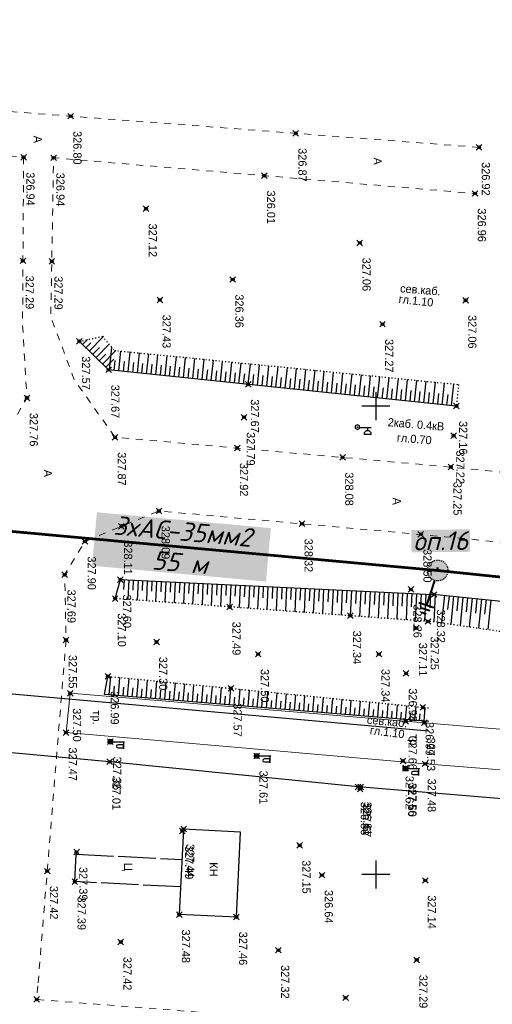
# Model space of a CAD drawing. Header units: metres. Extents: x 705573 to 711566, y 4301675 to 4311183.
# Tile 41 of 256: x 709118 to 709169, y 4301799 to 4301904. Entities that reach past the tile are written whole.
import ezdxf

# ---------------------------------------------------------------- set-up
doc = ezdxf.new("R2010")
doc.units = ezdxf.units.M
doc.header["$LTSCALE"] = 0.5
doc.header["$PDMODE"] = 35
doc.header["$PDSIZE"] = 0.3
for name, pattern in [('ACAD_ISO02W100', [15, 12, -3]), ('Auto_Street_NotBorder_Line_m1', [3, 1.5, -1.5]), ('ДОРОГИ_СТРОЯЩ', [9, 8, -1]), ('Контура низ откосов  Штриховая 0.1-0.5 - - - - - - -', [0.6, 0.1, -0.5])]:
    doc.linetypes.add(name, pattern=pattern)
for name, color, linetype in [('(001) Сетка', 92, 'Continuous'), ('(004) Точки рельефа', 7, 'Continuous'), ('(007) Здания', 7, 'Continuous'), ('(013) Газ', 30, 'ИК_Газопровод -------г--------'), ('(016) Кабель', 1, 'Continuous'), ('(019) Связь', 3, 'ИК_КАБ_СВЯЗИ'), ('(022) Возд. Линии', 7, 'Continuous'), ('(025) Дорога', 7, 'Continuous'), ('(035) Откосы', 7, 'Continuous'), ('Рамка', 7, 'Continuous')]:
    doc.layers.add(name, color=color, linetype=linetype)
doc.layers.add('AUTO#_ROADS_EXIST_L', color=7, linetype='Continuous', lineweight=15, true_color=0x000000)
doc.styles.add('BM-431', font='txt')
doc.styles.add('D-431', font='txt')
doc.styles.add('P-131', font='txt')
doc.styles.add('S', font='txtwr', dxfattribs={"oblique": 15})
doc.styles.get("Standard").update_dxf_attribs({"font": 'times.ttf'})
doc.styles.add('X_ISO', font='isocpeui.ttf')
doc.linetypes.add('GAZ_VOZDUSH', pattern='A,1,-2,["~",Standard,S=3,R=0,X=-1.5,Y=-1.5],-1,10', length=14)
doc.linetypes.add('ИК_Газопровод -------г--------', pattern='A,9,-0.6,["Г",Standard,S=1.2,R=0,X=0,Y=-0.6],-1.2', length=10.8)
doc.linetypes.add('ИК_КАБ_СВЯЗИ', pattern='A,4,["o",Standard,S=0.5,R=0,X=0,Y=-0.125],4,-2', length=10)

# ---------------------------------------------------------------- blocks, each defined once
blk = doc.blocks.new('f')
at = {"layer": '(022) Возд. Линии'}
for points in [[(0, 0.25), (0, 1.5)], [(0, 1.4), (0.75, 1.4)]]:
    blk.add_lwpolyline(points, dxfattribs=at)
blk.add_lwpolyline([(0.4875, 0.65), (0.4875, 0.65, 0.41421356), (0.65, 0.8125), (0.65, 1.4), (0.325, 1.4), (0.325, 0.8125, 0.41421356)], format="xyb", close=True, dxfattribs=at)
blk.add_circle((0, 0), 0.25, dxfattribs=at)
blk = doc.blocks.new('U1111')
for p, q in [((0.1, 0.45), (0.1, 2.95)), ((0.1, 2.2), (0.85, 2.2)), ((1.28934, 2.95), (0.85, 2.51066)), ((0.85, 2.51066), (0.85, 1.88934)), ((1.6, 2.95), (1.28934, 2.95)), ((1.6, 2.95), (1.6, 1.45)), ((0, 0.05), (0.1, 0.05)), ((0, -0.05), (0, 0.05)), ((0.1, 0.05), (0.1, -0.05)), ((0.85, 1.88934), (1.28934, 1.45)), ((1.28934, 1.45), (1.6, 1.45)), ((0.1, -0.05), (0, -0.05))]:
    blk.add_line(p, q)
blk.add_lwpolyline([(0.55, 0), (0.3, 0.433013), (-0.2, 0.433013), (-0.45, 0), (-0.2, -0.433013), (0.3, -0.433013)], close=True)
at = {"color": 4, "style": 'S', "oblique": 15}
blk.add_attdef('Z', (1.142936, -1.391276), '', height=2, dxfattribs=at)
blk = doc.blocks.new('Setka')
at = {"layer": '(001) Сетка'}
for p, q in [((0, 1.5), (0, -1.5)), ((-1.5, 0), (1.5, 0))]:
    blk.add_line(p, q, dxfattribs=at)
blk = doc.blocks.new('5547')
at = {"layer": 'Рамка', "linetype": 'Continuous', "lineweight": 30}
blk.add_hatch(color=7, dxfattribs=at).paths.add_polyline_path([(1621682, -797356, 1), (1621687, -797672, 1)])
at = {"lineweight": 40}
for p, q in [((1621684, -797672), (1621684, -798072)), ((1621804, -798072), (1621564, -798072)), ((1621763, -798137), (1621605, -798137)), ((1621723, -798202), (1621646, -798202))]:
    blk.add_line(p, q, dxfattribs=at)
at = {"layer": 'Рамка', "color": 7, "linetype": 'ACAD_ISO02W100', "lineweight": 30}
blk.add_circle((1621684, -797514), 158, dxfattribs=at)

msp = doc.modelspace()

# ---------------------------------------------------------------- linework, layer by layer
at = {"layer": '(007) Здания', "elevation": 327.44, "flags": 128}
msp.add_lwpolyline([(709135.53, 4301817.83), (709135.07, 4301808.76), (709141.17, 4301808.45), (709141.62, 4301817.52)], close=True, dxfattribs=at)
msp.add_lwpolyline([(709135.53, 4301817.83), (709135.07, 4301808.76), (709141.17, 4301808.45), (709141.62, 4301817.52)], close=True, dxfattribs=at)
at = {"layer": '(013) Газ', "linetype": 'GAZ_VOZDUSH', "elevation": 326.86, "flags": 128}
msp.add_lwpolyline([(709242.57, 4301814.62), (709191, 4301819.27), (709154.18, 4301822.34), (709127.63, 4301825.02), (709098.46, 4301827.68), (709029.18, 4301833.77), (708997.64, 4301836.39), (708968.5, 4301838.77)], dxfattribs=at)
at = {"layer": '(019) Связь', "elevation": 325.73, "flags": 128}
msp.add_lwpolyline([(709071.6, 4301836.37), (709113.98, 4301832.56), (709161.67, 4301828.31)], dxfattribs=at)
at = {"layer": '(025) Дорога', "linetype": 'ДОРОГИ_СТРОЯЩ', "elevation": 327.44}
msp.add_lwpolyline([(709135.22, 4301811.65), (709123.91, 4301812.22), (709124.06, 4301815.15), (709135.36, 4301814.58)], dxfattribs=at)
at = {"layer": '(035) Откосы'}
for p, q in [((709124.74, 4301869.56), (709125.27, 4301870.1)), ((709125.1, 4301869.21), (709125.62, 4301869.75)), ((709125.45, 4301868.87), (709126.93, 4301870.38)), ((709126.17, 4301868.17), (709127.57, 4301869.62)), ((709125.81, 4301868.52), (709126.53, 4301869.26)), ((709126.52, 4301867.83), (709127.21, 4301868.53)), ((709126.88, 4301867.48), (709128.29, 4301868.93)), ((709127.62, 4301866.86), (709127.87, 4301869.26)), ((709128.61, 4301866.75), (709128.83, 4301868.88)), ((709129.6, 4301866.65), (709129.82, 4301868.78)), ((709130.59, 4301866.55), (709130.81, 4301868.68)), ((709131.57, 4301866.44), (709131.8, 4301868.58)), ((709132.56, 4301866.34), (709132.78, 4301868.48)), ((709133.55, 4301866.24), (709133.77, 4301868.39)), ((709127.23, 4301867.14), (709128.08, 4301868)), ((709128.12, 4301866.8), (709128.23, 4301867.86)), ((709129.1, 4301866.7), (709129.21, 4301867.76)), ((709130.09, 4301866.6), (709130.2, 4301867.66)), ((709131.08, 4301866.5), (709131.19, 4301867.56)), ((709132.07, 4301866.39), (709132.18, 4301867.46)), ((709133.05, 4301866.29), (709133.17, 4301867.36)), ((709134.04, 4301866.19), (709134.15, 4301867.26)), ((709134.54, 4301866.14), (709134.76, 4301868.29)), ((709135.52, 4301866.03), (709135.75, 4301868.19)), ((709136.51, 4301865.93), (709136.74, 4301868.09)), ((709137.5, 4301865.83), (709137.73, 4301868)), ((709138.49, 4301865.73), (709138.71, 4301867.9)), ((709139.48, 4301865.62), (709139.7, 4301867.8)), ((709140.46, 4301865.52), (709140.69, 4301867.7)), ((709141.45, 4301865.42), (709141.68, 4301867.6)), ((709142.44, 4301865.31), (709142.67, 4301867.51)), ((709143.43, 4301865.21), (709143.66, 4301867.41)), ((709144.42, 4301865.11), (709144.64, 4301867.31)), ((709135.03, 4301866.09), (709135.14, 4301867.16)), ((709136.02, 4301865.98), (709136.13, 4301867.06)), ((709137.01, 4301865.88), (709137.12, 4301866.96)), ((709137.99, 4301865.78), (709138.11, 4301866.86)), ((709138.98, 4301865.67), (709139.1, 4301866.76)), ((709139.97, 4301865.57), (709140.08, 4301866.66)), ((709140.96, 4301865.47), (709141.07, 4301866.56)), ((709141.95, 4301865.37), (709142.06, 4301866.46)), ((709142.93, 4301865.26), (709143.05, 4301866.36)), ((709143.92, 4301865.16), (709144.04, 4301866.26)), ((709145.4, 4301865.01), (709145.63, 4301867.21)), ((709146.39, 4301864.9), (709146.62, 4301867.12)), ((709147.38, 4301864.8), (709147.61, 4301867.02)), ((709148.37, 4301864.7), (709148.6, 4301866.92)), ((709149.35, 4301864.59), (709149.59, 4301866.82)), ((709150.34, 4301864.49), (709150.57, 4301866.72)), ((709151.33, 4301864.39), (709151.56, 4301866.63)), ((709152.32, 4301864.29), (709152.55, 4301866.53)), ((709153.31, 4301864.18), (709153.54, 4301866.43)), ((709154.29, 4301864.08), (709154.53, 4301866.33)), ((709155.28, 4301863.98), (709155.52, 4301866.24)), ((709144.91, 4301865.06), (709145.02, 4301866.16)), ((709145.9, 4301864.95), (709146.01, 4301866.06)), ((709146.88, 4301864.85), (709147, 4301865.96)), ((709147.87, 4301864.75), (709147.99, 4301865.86)), ((709148.86, 4301864.65), (709148.98, 4301865.76)), ((709149.85, 4301864.54), (709149.96, 4301865.66)), ((709150.84, 4301864.44), (709150.95, 4301865.56)), ((709151.82, 4301864.34), (709151.94, 4301865.46)), ((709152.81, 4301864.23), (709152.93, 4301865.36)), ((709153.8, 4301864.13), (709153.92, 4301865.26)), ((709154.79, 4301864.03), (709154.91, 4301865.16)), ((709156.27, 4301863.87), (709156.51, 4301866.14)), ((709157.26, 4301863.77), (709157.49, 4301866.04)), ((709158.25, 4301863.67), (709158.48, 4301865.94)), ((709159.23, 4301863.57), (709159.47, 4301865.84)), ((709160.22, 4301863.46), (709160.46, 4301865.75)), ((709161.21, 4301863.36), (709161.45, 4301865.65)), ((709162.2, 4301863.26), (709162.44, 4301865.55)), ((709163.18, 4301863.15), (709163.42, 4301865.45)), ((709164.17, 4301863.05), (709164.41, 4301865.36)), ((709155.78, 4301863.93), (709155.89, 4301865.06)), ((709156.76, 4301863.82), (709156.88, 4301864.96)), ((709157.75, 4301863.72), (709157.87, 4301864.86)), ((709158.74, 4301863.62), (709158.86, 4301864.76)), ((709159.73, 4301863.51), (709159.85, 4301864.65)), ((709160.71, 4301863.41), (709160.83, 4301864.55)), ((709161.7, 4301863.31), (709161.82, 4301864.45)), ((709162.69, 4301863.21), (709162.81, 4301864.35)), ((709163.68, 4301863.1), (709163.8, 4301864.25)), ((709129.17, 4301844.45, 327.1), (709129.12, 4301843.42, 327.1)), ((709129.67, 4301844.42, 327.1), (709129.57, 4301842.35, 327.1)), ((709130.16, 4301844.4, 327.1), (709130.11, 4301843.36, 327.1)), ((709130.66, 4301844.38, 327.1), (709130.56, 4301842.28, 327.1)), ((709131.15, 4301844.35, 327.1), (709131.1, 4301843.3, 327.1)), ((709131.65, 4301844.33, 327.1), (709131.55, 4301842.21, 327.1)), ((709132.15, 4301844.31, 327.1), (709132.1, 4301843.24, 327.1)), ((709132.64, 4301844.28, 327.1), (709132.54, 4301842.14, 327.1)), ((709133.14, 4301844.26, 327.1), (709133.09, 4301843.18, 327.1)), ((709133.63, 4301844.24, 327.1), (709133.53, 4301842.06, 327.1)), ((709134.13, 4301844.21, 327.1), (709134.08, 4301843.12, 327.1)), ((709134.63, 4301844.19, 327.1), (709134.52, 4301841.99, 327.1)), ((709135.12, 4301844.17, 327.1), (709135.07, 4301843.06, 327.1)), ((709135.62, 4301844.14, 327.1), (709135.51, 4301841.92, 327.1)), ((709136.12, 4301844.12, 327.1), (709136.06, 4301843, 327.1)), ((709136.61, 4301844.1, 327.1), (709136.5, 4301841.84, 327.1)), ((709137.11, 4301844.07, 327.1), (709137.05, 4301842.94, 327.1)), ((709137.6, 4301844.05, 327.1), (709137.5, 4301841.77, 327.1)), ((709138.1, 4301844.02, 327.1), (709138.05, 4301842.88, 327.1)), ((709138.6, 4301844, 327.1), (709138.49, 4301841.7, 327.1)), ((709139.09, 4301843.98, 327.1), (709139.04, 4301842.82, 327.1)), ((709139.59, 4301843.95, 327.1), (709139.48, 4301841.63, 327.1)), ((709140.08, 4301843.93, 327.1), (709140.03, 4301842.76, 327.1)), ((709140.58, 4301843.91, 327.1), (709140.47, 4301841.55, 327.1)), ((709141.08, 4301843.88, 327.1), (709141.02, 4301842.7, 327.1)), ((709141.57, 4301843.86, 327.1), (709141.46, 4301841.48, 327.1)), ((709142.07, 4301843.84, 327.1), (709142.01, 4301842.64, 327.1)), ((709142.56, 4301843.81, 327.1), (709142.45, 4301841.41, 327.1)), ((709143.06, 4301843.79, 327.1), (709143, 4301842.58, 327.1)), ((709143.56, 4301843.77, 327.1), (709143.44, 4301841.34, 327.1)), ((709144.05, 4301843.74, 327.1), (709144, 4301842.52, 327.1)), ((709144.55, 4301843.72, 327.1), (709144.43, 4301841.26, 327.1)), ((709145.05, 4301843.7, 327.1), (709144.99, 4301842.46, 327.1)), ((709145.54, 4301843.67, 327.1), (709145.42, 4301841.19, 327.1)), ((709146.04, 4301843.65, 327.1), (709145.98, 4301842.4, 327.1)), ((709146.53, 4301843.63, 327.1), (709146.42, 4301841.12, 327.1)), ((709147.03, 4301843.6, 327.1), (709146.97, 4301842.34, 327.1)), ((709147.53, 4301843.58, 327.1), (709147.41, 4301841.04, 327.1)), ((709148.02, 4301843.55, 327.1), (709147.96, 4301842.28, 327.1)), ((709148.52, 4301843.53, 327.1), (709148.4, 4301840.97, 327.1)), ((709149.01, 4301843.51, 327.1), (709148.95, 4301842.22, 327.1)), ((709149.51, 4301843.48, 327.1), (709149.39, 4301840.9, 327.1)), ((709150.01, 4301843.46, 327.1), (709149.95, 4301842.16, 327.1)), ((709150.5, 4301843.44, 327.1), (709150.38, 4301840.83, 327.1)), ((709151, 4301843.41, 327.1), (709150.94, 4301842.1, 327.1)), ((709151.5, 4301843.39, 327.1), (709151.37, 4301840.75, 327.1)), ((709151.99, 4301843.37, 327.1), (709151.93, 4301842.04, 327.1)), ((709152.49, 4301843.34, 327.1), (709152.36, 4301840.68, 327.1)), ((709152.98, 4301843.32, 327.1), (709152.92, 4301841.98, 327.1)), ((709153.48, 4301843.3, 327.1), (709153.35, 4301840.61, 327.1)), ((709153.98, 4301843.27, 327.1), (709153.91, 4301841.92, 327.1)), ((709154.47, 4301843.25, 327.1), (709154.34, 4301840.54, 327.1)), ((709154.97, 4301843.23, 327.1), (709154.9, 4301841.86, 327.1)), ((709155.46, 4301843.2, 327.1), (709155.33, 4301840.46, 327.1)), ((709155.96, 4301843.18, 327.1), (709155.9, 4301841.8, 327.1)), ((709156.46, 4301843.16, 327.1), (709156.33, 4301840.39, 327.1)), ((709156.95, 4301843.13, 327.1), (709156.89, 4301841.74, 327.1)), ((709157.45, 4301843.11, 327.1), (709157.32, 4301840.32, 327.1)), ((709157.94, 4301843.08, 327.1), (709157.88, 4301841.68, 327.1)), ((709158.44, 4301843.06, 327.1), (709158.31, 4301840.24, 327.1)), ((709158.94, 4301843.04, 327.1), (709158.87, 4301841.62, 327.1)), ((709159.43, 4301843.01, 327.1), (709159.3, 4301840.17, 327.1)), ((709159.93, 4301842.99, 327.1), (709159.86, 4301841.56, 327.1)), ((709160.43, 4301842.97, 327.1), (709160.29, 4301840.1, 327.1)), ((709160.92, 4301842.94, 327.1), (709160.85, 4301841.5, 327.1)), ((709161.42, 4301842.92, 327.1), (709161.28, 4301840.03, 327.1)), ((709161.91, 4301842.9, 327.1), (709161.85, 4301841.44, 327.1)), ((709162.41, 4301842.87, 327.1), (709162.27, 4301839.95, 327.1)), ((709163.4, 4301842.8, 327.1), (709163.1, 4301839.86, 327.1)), ((709163.9, 4301842.75, 327.1), (709163.75, 4301841.27, 327.1)), ((709164.39, 4301842.7, 327.1), (709164.09, 4301839.72, 327.1)), ((709164.89, 4301842.65, 327.1), (709164.73, 4301841.15, 327.1)), ((709165.38, 4301842.6, 327.1), (709165.07, 4301839.58, 327.1)), ((709165.88, 4301842.54, 327.1), (709165.72, 4301841.02, 327.1)), ((709166.37, 4301842.49, 327.1), (709166.06, 4301839.43, 327.1)), ((709166.87, 4301842.44, 327.1), (709166.71, 4301840.9, 327.1)), ((709167.37, 4301842.39, 327.1), (709167.05, 4301839.29, 327.1)), ((709167.86, 4301842.34, 327.1), (709167.7, 4301840.78, 327.1)), ((709168.36, 4301842.29, 327.1), (709168.04, 4301839.15, 327.1)), ((709127.57, 4301832.16), (709127.74, 4301834.12)), ((709128.56, 4301832.08), (709128.73, 4301834.02)), ((709129.55, 4301832), (709129.71, 4301833.92)), ((709130.54, 4301831.91), (709130.7, 4301833.82)), ((709131.53, 4301831.83), (709131.69, 4301833.73)), ((709132.52, 4301831.75), (709132.68, 4301833.63)), ((709128.07, 4301832.12), (709128.15, 4301833.09)), ((709129.06, 4301832.04), (709129.14, 4301833)), ((709130.05, 4301831.96), (709130.13, 4301832.91)), ((709131.04, 4301831.87), (709131.12, 4301832.82)), ((709132.03, 4301831.79), (709132.11, 4301832.74)), ((709133.02, 4301831.71), (709133.1, 4301832.65)), ((709133.51, 4301831.67), (709133.67, 4301833.53)), ((709134.5, 4301831.59), (709134.66, 4301833.44)), ((709135.49, 4301831.5), (709135.65, 4301833.34)), ((709136.48, 4301831.42), (709136.64, 4301833.24)), ((709137.47, 4301831.34), (709137.62, 4301833.15)), ((709138.46, 4301831.26), (709138.61, 4301833.05)), ((709139.45, 4301831.18), (709139.6, 4301832.95)), ((709140.44, 4301831.09), (709140.59, 4301832.86)), ((709141.43, 4301831.01), (709141.58, 4301832.76)), ((709142.42, 4301830.93), (709142.57, 4301832.66)), ((709143.41, 4301830.85), (709143.56, 4301832.56)), ((709134.01, 4301831.63), (709134.09, 4301832.56)), ((709135, 4301831.54), (709135.08, 4301832.47)), ((709135.99, 4301831.46), (709136.07, 4301832.38)), ((709136.98, 4301831.38), (709137.05, 4301832.29)), ((709137.97, 4301831.3), (709138.04, 4301832.2)), ((709138.96, 4301831.22), (709139.03, 4301832.11)), ((709139.95, 4301831.13), (709140.02, 4301832.02)), ((709140.94, 4301831.05), (709141.01, 4301831.93)), ((709141.93, 4301830.97), (709142, 4301831.84)), ((709142.92, 4301830.89), (709142.99, 4301831.75)), ((709143.91, 4301830.81), (709143.98, 4301831.66)), ((709144.4, 4301830.76), (709144.55, 4301832.47)), ((709144.9, 4301830.72), (709144.97, 4301831.57)), ((709145.4, 4301830.68), (709145.54, 4301832.37)), ((709146.39, 4301830.6), (709146.52, 4301832.27)), ((709147.38, 4301830.52), (709147.51, 4301832.18)), ((709148.37, 4301830.44), (709148.5, 4301832.08)), ((709149.36, 4301830.35), (709149.49, 4301831.98)), ((709150.35, 4301830.27), (709150.48, 4301831.89)), ((709151.34, 4301830.19), (709151.47, 4301831.79)), ((709152.33, 4301830.11), (709152.46, 4301831.69)), ((709153.32, 4301830.03), (709153.45, 4301831.59)), ((709145.89, 4301830.64), (709145.96, 4301831.48)), ((709146.88, 4301830.56), (709146.95, 4301831.39)), ((709147.87, 4301830.48), (709147.94, 4301831.3)), ((709148.86, 4301830.4), (709148.93, 4301831.21)), ((709149.85, 4301830.31), (709149.92, 4301831.12)), ((709150.84, 4301830.23), (709150.91, 4301831.03)), ((709151.83, 4301830.15), (709151.9, 4301830.94)), ((709152.82, 4301830.07), (709152.89, 4301830.85)), ((709153.81, 4301829.98), (709153.88, 4301830.77)), ((709154.31, 4301829.94), (709154.43, 4301831.5)), ((709154.8, 4301829.9), (709154.86, 4301830.68)), ((709155.3, 4301829.86), (709155.42, 4301831.4)), ((709155.79, 4301829.82), (709155.85, 4301830.59)), ((709156.29, 4301829.78), (709156.41, 4301831.3)), ((709156.78, 4301829.74), (709156.84, 4301830.5)), ((709157.28, 4301829.7), (709157.4, 4301831.21)), ((709158.27, 4301829.61), (709158.39, 4301831.11)), ((709159.26, 4301829.53), (709159.38, 4301831.01)), ((709160.25, 4301829.45), (709160.37, 4301830.92)), ((709161.24, 4301829.37), (709161.36, 4301830.82)), ((709157.77, 4301829.66), (709157.83, 4301830.41)), ((709158.76, 4301829.57), (709158.82, 4301830.32)), ((709159.75, 4301829.49), (709159.81, 4301830.23)), ((709160.74, 4301829.41), (709160.8, 4301830.14))]:
    msp.add_line(p, q, dxfattribs=at)
at = {"layer": '(035) Откосы', "linetype": 'Контура низ откосов  Штриховая 0.1-0.5 - - - - - - -'}
msp.add_lwpolyline([(709124.39, 4301869.91), (709126.86, 4301870.45), (709128.14, 4301868.94), (709164.91, 4301865.31), (709164.67, 4301863)], dxfattribs=at)
at = {"layer": '(035) Откосы', "flags": 128}
for points in [[(709164.67, 4301863), (709127.51, 4301866.87), (709124.39, 4301869.91)], [(709161.73, 4301829.33), (709127.07, 4301832.2), (709127.45, 4301834.14)]]:
    msp.add_lwpolyline(points, dxfattribs=at)
at = {"layer": '(035) Откосы', "elevation": 327.1, "flags": 128}
for points in [[(709128.22, 4301842.45), (709128.78, 4301844.47), (709162.91, 4301842.85)], [(709162.91, 4301842.85), (709196.93, 4301839.36), (709231.31, 4301836.08)]]:
    msp.add_lwpolyline(points, dxfattribs=at)
at = {"layer": '(035) Откосы', "linetype": 'Контура низ откосов  Штриховая 0.1-0.5 - - - - - - -'}
for points, elevation in [([(709162.65, 4301839.93), (709128.22, 4301842.45)], 327.25), ([(709162.65, 4301839.93), (709196.46, 4301835.05), (709230.69, 4301831.46)], 327.25), ([(709127.45, 4301834.14), (709161.86, 4301830.77)], 326.99)]:
    msp.add_lwpolyline(points, dxfattribs=dict(at, elevation=elevation))
at = {"color": 0, "linetype": 'ByBlock', "lineweight": 50}
msp.add_line((709162.68, 4301845.45), (709162.68, 4301845.78), dxfattribs=at)
at = {"color": 1, "linetype": 'ByBlock', "lineweight": 60, "flags": 128}
msp.add_lwpolyline([(708306.94, 4301907.69), (708350.94, 4301917.13), (708405.66, 4301911.63), (708460.36, 4301905.93), (708515.01, 4301899.74), (708569.91, 4301896.33), (708629.67, 4301890.93), (708684.48, 4301886.39), (708739.27, 4301881.63), (708793.87, 4301875.03), (708848.72, 4301870.91), (708903.57, 4301866.8), (708958.41, 4301862.68), (709008.24, 4301858.6), (709058.08, 4301854.53), (709107.91, 4301850.47), (709162.68, 4301845.45), (709207.44, 4301840.81), (709212.78, 4301813.29)], dxfattribs=at)
at = {"color": 0, "linetype": 'ByBlock', "lineweight": -2, "transparency": 16777216}
for p in [(709123.46, 4301893.96, 326.8), (709147.52, 4301892.12, 326.87), (709167.11, 4301890.63, 326.92), (709118.44, 4301889.56, 326.94), (709121.64, 4301889.51, 326.94), (709144.16, 4301887.6, 326.01), (709166.68, 4301885.7, 326.96), (709131.52, 4301884.08, 327.12), (709154.36, 4301880.43, 327.06), (709118.36, 4301878.51, 327.29), (709121.45, 4301878.46, 327.29), (709140.78, 4301876.52, 326.36), (709133, 4301874.34, 327.43), (709165.67, 4301874.3, 327.06), (709156.79, 4301871.75, 327.27), (709124.39, 4301869.91, 327.57), (709127.51, 4301866.87, 327.67), (709142.44, 4301865.31, 327.67), (709118.79, 4301863.86, 327.76), (709164.69, 4301863, 327.16), (709142, 4301861.81, 327.79), (709128.21, 4301859.67, 327.87), (709164.39, 4301859.84, 327.22), (709141.26, 4301858.52, 327.92), (709152.52, 4301857.52, 328.08), (709164.09, 4301856.49, 327.25), (709132.9, 4301851.8, 328.09), (709128.89, 4301850.15, 328.11), (709148.18, 4301850.43, 328.32), (709160.88, 4301849.32, 328.5), (709124.99, 4301848.54, 327.9), (709122.83, 4301845, 327.69), (709128.78, 4301844.47, 327.6), (709159.82, 4301843.42, 328.26), (709162.31, 4301842.88, 328.32), (709128.22, 4301842.45, 327.1), (709140.47, 4301841.55, 327.49), (709153.35, 4301840.61, 327.34), (709161.65, 4301840, 327.25), (709160.4, 4301839.31, 327.11), (709122.97, 4301838.02, 327.55), (709132.64, 4301837.81, 327.3), (709143.5, 4301836.51, 327.5), (709156.4, 4301836.51, 327.34), (709159.31, 4301834.45, 326.98), (709127.45, 4301834.14, 326.99), (709123.42, 4301832.33, 327.5), (709140.59, 4301832.86, 327.57), (709161.1, 4301830.84, 326.99), (709159.28, 4301829.32, 327.66), (709161.26, 4301829.19, 327.53), (709122.97, 4301828.14, 327.47), (709127.71, 4301827.16, 327.37), (709127.63, 4301825.02, 327.01), (709143.35, 4301825.65, 327.61), (709158.97, 4301825.1, 327.62), (709159.24, 4301824.3, 327.6), (709159.27, 4301824.34, 327.56), (709161.34, 4301824.8, 327.48), (709154.18, 4301822.34, 326.86), (709154.4, 4301822.12, 327.67), (709154.46, 4301822.32, 326.81), (709135.4, 4301817.62, 327.49), (709135.53, 4301817.83, 327.44), (709147.94, 4301816.1, 327.15), (709124.09, 4301815.37, 327.39), (709120.96, 4301813.34, 327.42), (709150.32, 4301812.91, 326.64), (709161.36, 4301812.34, 327.14), (709123.91, 4301812.22, 327.39), (709135.07, 4301808.7, 327.48), (709141.17, 4301808.45, 327.46), (709128.82, 4301805.78, 327.42), (709145.67, 4301804.9, 327.32), (709160.44, 4301803.86, 327.29), (709152.84, 4301799.81, 327.29), (709119.84, 4301799.64, 327.31)]:
    msp.add_point(p, dxfattribs=at)
at = {"layer": 'AUTO#_ROADS_EXIST_L', "linetype": 'Auto_Street_NotBorder_Line_m1', "lineweight": 15, "flags": 128}
for points in [[(709167.11, 4301890.63), (709058.17, 4301898.93), (709057.89, 4301902.53)], [(709249.18, 4301848.71), (709197.59, 4301853.12), (709164.09, 4301856.49), (709164.09, 4301856.49), (709128.21, 4301859.67), (709123.86, 4301865.79), (709121.34, 4301872.54), (709121.64, 4301889.51), (709166.68, 4301885.7)], [(709249.24, 4301841.07), (709197.25, 4301845.8), (709163.46, 4301849.05), (709163.46, 4301849.05), (709132.9, 4301851.8), (709124.99, 4301848.54), (709122.83, 4301845.01), (709122.97, 4301838.02), (709119.96, 4301801.08)], [(709119.96, 4301801.08), (709119.84, 4301799.64), (709150.16, 4301797.26), (709218.06, 4301792.25), (709226.44, 4301789.26), (709239.09, 4301787.82)]]:
    msp.add_lwpolyline(points, dxfattribs=at)
msp.add_lwpolyline([(709058.56, 4301893.84), (709118.44, 4301889.56), (709118.32, 4301871.7), (709118.79, 4301863.86), (709117.81, 4301862.19), (709115.87, 4301860.76), (709064.72, 4301865.29), (709060.02, 4301874.72)], close=True, dxfattribs=at)
at = {"layer": 'AUTO#_ROADS_EXIST_L', "lineweight": 15, "elevation": 327.48, "flags": 128}
msp.add_lwpolyline([(709242.2, 4301818.1), (709191.91, 4301822.38), (709161.34, 4301824.8), (709122.97, 4301828.14), (709123.42, 4301832.33), (709161.72, 4301829.15), (709191.93, 4301826.63), (709242.45, 4301822.42)], dxfattribs=at)

# ---------------------------------------------------------------- block references
at = {"layer": '(001) Сетка', "rotation": 270}
for p in [(709156.07, 4301862.98), (709156.07, 4301812.98)]:
    msp.add_blockref('Setka', p, dxfattribs=at)
at = {"layer": '(022) Возд. Линии', "xscale": 0.5, "yscale": 0.5, "zscale": 0.5, "rotation": 270}
msp.add_blockref('U1111', (709154.1, 4301860.78, 325.95), dxfattribs=at)
msp.add_blockref('U1111', (709154.1, 4301860.78, 325.95), dxfattribs=at)
at = {"layer": '(022) Возд. Линии', "rotation": 270}
for p in [(709127.71, 4301827.16, 327.37), (709143.35, 4301825.65, 327.61), (709159.24, 4301824.3, 327.6)]:
    msp.add_blockref('f', p, dxfattribs=at)
at = {"lineweight": 40, "xscale": 0.007000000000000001, "yscale": 0.007000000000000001, "zscale": 0.007000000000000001, "rotation": 342.0527022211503}
msp.add_blockref('5547', (700083.5, 4310654.36, -1.58), dxfattribs=at)

# ---------------------------------------------------------------- texts
at = {"layer": '(004) Точки рельефа', "style": 'D-431'}
for s, p in [('326.80', (709123.75, 4301892.37, 326.8)), ('326.87', (709147.8, 4301890.54, 326.87)), ('326.92', (709167.4, 4301889.05, 326.92)), ('326.94', (709118.73, 4301887.97, 326.94)), ('326.94', (709121.93, 4301887.92, 326.94)), ('326.01', (709144.44, 4301886.02, 326.01)), ('326.96', (709166.97, 4301884.11, 326.96)), ('327.12', (709131.8, 4301882.49, 327.12)), ('327.06', (709154.65, 4301878.85, 327.06)), ('327.29', (709118.65, 4301876.93, 327.29)), ('327.29', (709121.73, 4301876.87, 327.29)), ('326.36', (709141.06, 4301874.93, 326.36)), ('327.43', (709133.28, 4301872.76, 327.43)), ('327.06', (709165.95, 4301872.72, 327.06)), ('327.27', (709157.07, 4301870.16, 327.27)), ('327.57', (709124.67, 4301868.32, 327.57)), ('327.67', (709127.8, 4301865.28, 327.67)), ('327.67', (709142.72, 4301863.73, 327.67)), ('327.76', (709119.08, 4301862.27, 327.76)), ('327.16', (709164.97, 4301861.41, 327.16)), ('327.79', (709142.28, 4301860.22, 327.79)), ('327.87', (709128.5, 4301858.08, 327.87)), ('327.22', (709164.67, 4301858.26, 327.22)), ('327.92', (709141.55, 4301856.93, 327.92)), ('328.08', (709152.8, 4301855.93, 328.08)), ('327.25', (709164.37, 4301854.91, 327.25)), ('328.09', (709133.18, 4301850.22, 328.09)), ('328.11', (709129.17, 4301848.56, 328.11)), ('328.32', (709148.46, 4301848.84, 328.32)), ('328.50', (709161.16, 4301847.74, 328.5)), ('327.90', (709125.28, 4301846.95, 327.9)), ('327.69', (709123.12, 4301843.41, 327.69)), ('327.60', (709129.06, 4301842.88, 327.6)), ('328.26', (709160.1, 4301841.83, 328.26)), ('328.32', (709162.6, 4301841.29, 328.32)), ('327.10', (709128.5, 4301840.87, 327.1)), ('327.49', (709140.75, 4301839.97, 327.49)), ('327.34', (709153.63, 4301839.02, 327.34)), ('327.25', (709161.93, 4301838.41, 327.25)), ('327.11', (709160.68, 4301837.72, 327.11)), ('327.55', (709123.25, 4301836.43, 327.55)), ('327.30', (709132.92, 4301836.23, 327.3)), ('327.50', (709143.78, 4301834.93, 327.5)), ('327.34', (709156.68, 4301834.93, 327.34)), ('326.98', (709159.6, 4301832.86, 326.98)), ('326.99', (709127.74, 4301832.56, 326.99)), ('327.50', (709123.7, 4301830.74, 327.5)), ('327.57', (709140.87, 4301831.27, 327.57)), ('326.99', (709161.39, 4301829.26, 326.99)), ('327.66', (709159.57, 4301827.73, 327.66)), ('327.53', (709161.54, 4301827.6, 327.53)), ('327.47', (709123.25, 4301826.55, 327.47)), ('327.36', (709128, 4301825.57, 327.37)), ('327.01', (709127.92, 4301823.44, 327.01)), ('327.61', (709143.64, 4301824.07, 327.61)), ('327.62', (709159.25, 4301823.51, 327.62)), ('327.48', (709161.62, 4301823.22, 327.48)), ('327.60', (709159.52, 4301822.72, 327.6)), ('327.56', (709159.56, 4301822.76, 327.56)), ('326.86', (709154.47, 4301820.75, 326.86)), ('327.67', (709154.69, 4301820.54, 327.67)), ('326.81', (709154.74, 4301820.74, 326.81)), ('327.49', (709135.69, 4301816.04, 327.49)), ('327.44', (709135.81, 4301816.24, 327.44)), ('327.39', (709124.38, 4301813.79, 327.39)), ('327.15', (709148.22, 4301814.51, 327.15)), ('327.42', (709121.24, 4301811.76, 327.42)), ('327.39', (709124.2, 4301810.63, 327.39)), ('326.64', (709150.61, 4301811.33, 326.64)), ('327.14', (709161.63, 4301810.76, 327.14)), ('327.48', (709135.35, 4301807.11, 327.48)), ('327.46', (709141.46, 4301806.87, 327.46)), ('327.42', (709129.1, 4301804.19, 327.42)), ('327.32', (709145.95, 4301803.31, 327.32)), ('327.29', (709160.72, 4301802.27, 327.29))]:
    msp.add_text(s, height=0.875, rotation=270, dxfattribs=at).set_placement(p)
at = {"layer": '(007) Здания', "style": 'P-131'}
msp.add_text('КН', height=0.88, rotation=270, dxfattribs=at).set_placement((709138.31, 4301814.29))
msp.add_text('КН', height=0.88, rotation=270, dxfattribs=at).set_placement((709138.31, 4301814.29))
at = {"layer": '(016) Кабель', "color": 0, "linetype": 'Continuous', "style": 'D-431'}
for s, p in [('2каб. 0.4кВ', (709157.32, 4301860.86)), ('гл.0.70', (709158.3, 4301859.21))]:
    msp.add_text(s, height=0.875, rotation=355.3167, dxfattribs=at).set_placement(p)
at = {"layer": '(019) Связь', "color": 0, "linetype": 'Continuous', "style": 'D-431'}
for s, rotation, p in [('сев.каб.', 355.462, (709158.64, 4301875.15)), ('гл.1.10', 353.7495, (709158.48, 4301874.02)), ('сев.каб.', 354.6671, (709155.09, 4301829.09)), ('гл.1.10', 352.9546, (709155.4, 4301827.98))]:
    msp.add_text(s, height=0.875, rotation=rotation, dxfattribs=at).set_placement(p)
at = {"layer": '(025) Дорога', "linetype": 'ДОРОГИ_СТРОЯЩ', "style": 'BM-431'}
for s, p in [('A', (709119.51, 4301891.87)), ('A', (709155.83, 4301889.54)), ('A', (709120.61, 4301856.21)), ('A', (709157.89, 4301853.23)), ('тр.', (709125.81, 4301830.5)), ('тр.', (709159.75, 4301827.96)), ('Ц', (709129.18, 4301814.22))]:
    msp.add_text(s, height=0.875, rotation=270, dxfattribs=at).set_placement(p)
at = {"color": 5, "linetype": 'ByBlock', "ltscale": 0.5, "insert": (709135.3, 4301847.96), "char_height": 2, "width": 18.2646, "attachment_point": 5, "rotation": 354.7988, "style": 'X_ISO', "bg_fill": 1, "box_fill_scale": 1.1, "bg_fill_color": 255, "bg_fill_transparency": 0}
msp.add_mtext('{\\fISOCPEUR|b1|i1|c204|p34;3хАС-35мм2\\P55 м}', dxfattribs=at)
at = {"color": 5, "linetype": 'ByBlock', "ltscale": 0.5, "insert": (709163.01, 4301848.61, -648.93), "char_height": 2, "attachment_point": 5, "rotation": 0.542, "style": 'X_ISO', "bg_fill": 1, "box_fill_scale": 1.1, "bg_fill_color": 255, "bg_fill_transparency": 0}
msp.add_mtext('{\\fISOCPEUR|b1|i1|c204|p34;оп.16}', dxfattribs=at)

doc.saveas('drawing.dxf')
